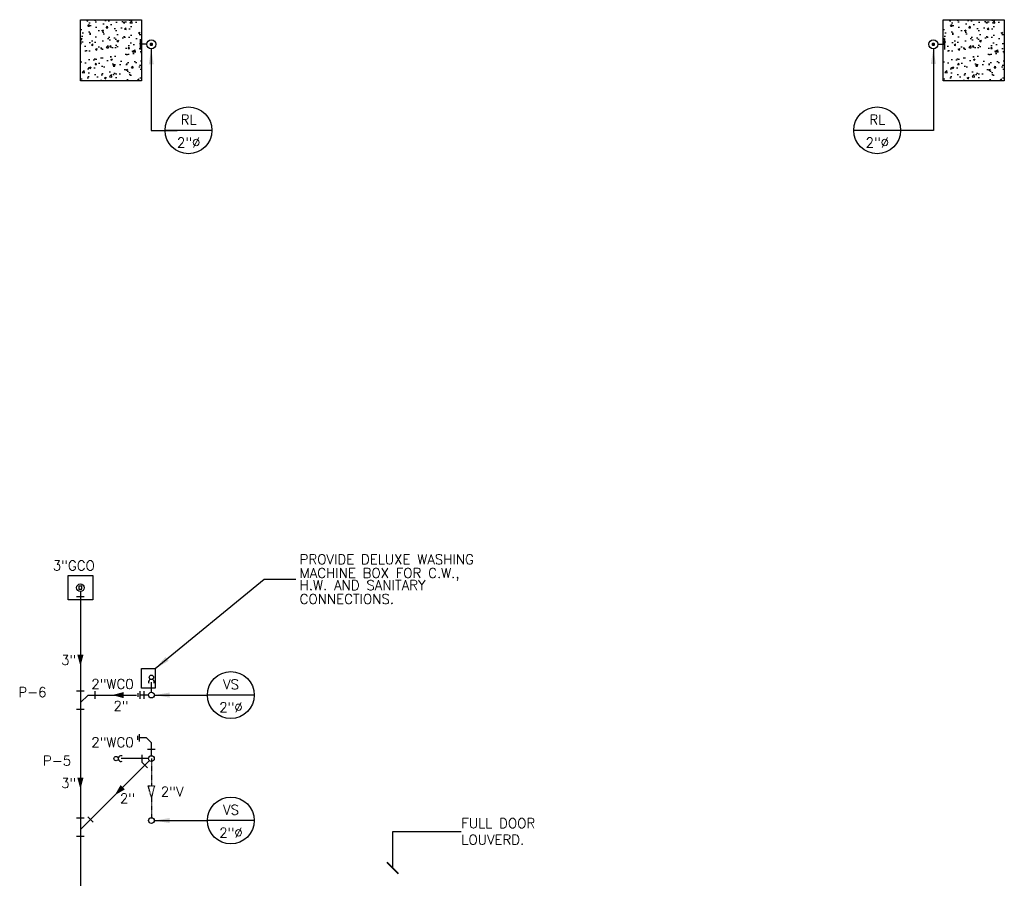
# Model space of a CAD drawing. Header units: inches. Extents: x -3803 to 26533, y -3756 to 2988.
# Tile 6 of 9: x 23313 to 23699, y 2651 to 2988. Entities that reach past the tile are written whole.
import ezdxf
from ezdxf.enums import TextEntityAlignment as Align

# ---------------------------------------------------------------- set-up
doc = ezdxf.new("R2010")
doc.units = ezdxf.units.IN
doc.header["$LTSCALE"] = 0.48
doc.header["$MEASUREMENT"] = 0
doc.linetypes.add('HIDDEN2', pattern=[0.1875, 0.125, -0.0625])
doc.layers.get('0').update_dxf_attribs({"linetype": 'CONTINUOUS'})
for name, color, linetype in [('ARNOTE', 4, 'CONTINUOUS'), ('LA-MARCA', 7, 'CONTINUOUS'), ('M-PL-FT', 3, 'CONTINUOUS'), ('M-PL-SL', 6, 'CONTINUOUS'), ('M-PL-TXT', 3, 'CONTINUOUS'), ('M-PL-VL', 2, 'HIDDEN2')]:
    doc.layers.add(name, color=color, linetype=linetype)
doc.styles.add('100', font='SIMPLEX')
doc.styles.add('80', font='simplex.shx', dxfattribs={"height": 7.68})
doc.styles.add('PLAIN', font='arial.ttf', dxfattribs={"width": 0.85})
doc.styles.add('SIMPLEX', font='SIMPLEX')
doc.styles.add('Style 1-4 inch', font='arial.ttf', dxfattribs={"height": 3.75})
doc.dimstyles.new('Dim ARCH 1-4 INCH', dxfattribs={"dimscale": 40, "dimtxt": 3.75, "dimasz": 0.09375, "dimexe": 0.09375, "dimexo": 0.03125, "dimgap": 0.023438, "dimtad": 1, "dimdec": 0, "dimzin": 3, "dimdsep": 46, "dimlunit": 4, "dimtxsty": 'Style 1-4 inch', "dimblk": 'ARCHTICK', "dimcen": 0.0625, "dimdle": 0.09375, "dimclrd": 225, "dimclre": 225, "dimclrt": 256, "dimadec": 0, "dimazin": 0, "dimtfac": 1, "dimtdec": 0, "dimtofl": 0, "dimtmove": 1, "dimatfit": 3, "dimfxl": 1, "dimtolj": 1, "dimtzin": 0, "dimlwd": -1, "dimlwe": -1, "dimarcsym": 1})
doc.dimstyles.new('Ma24', dxfattribs={"dimscale": 48, "dimtxt": 0.09375, "dimasz": 0.09375, "dimexe": 0.0625, "dimexo": 0.0625, "dimgap": 0.046875, "dimtad": 1, "dimdec": 0, "dimzin": 3, "dimdsep": 46, "dimlunit": 4, "dimtxsty": 'PLAIN', "dimblk": 'ARCHTICK', "dimcen": 0.0625, "dimdle": 0.0625, "dimclrd": 4, "dimclre": 4, "dimclrt": 2, "dimaunit": 1, "dimadec": 0, "dimazin": 0, "dimtfac": 1, "dimtdec": 0, "dimtix": 1, "dimtmove": 2, "dimatfit": 3, "dimldrblk": 'ARCHTICK', "dimfxl": 1, "dimfrac": 2, "dimtolj": 1, "dimtzin": 0, "dimarcsym": 0})

# ---------------------------------------------------------------- blocks, each defined once
blk = doc.blocks.new('_ArchTick')
at = {"color": 0, "linetype": 'ByBlock', "const_width": 0.15}
blk.add_lwpolyline([(-0.5, -0.5), (0.5, 0.5)], dxfattribs=at)
blk = doc.blocks.new('VS')
at = {"layer": 'LA-MARCA', "color": 3}
blk.add_line((0.1914, 0), (-0.1914, 0), dxfattribs=at)
at = {"layer": 'LA-MARCA', "color": 2}
blk.add_circle((0, 0), 0.1914, dxfattribs=at)
at = {"layer": 'LA-MARCA', "color": 4, "style": 'SIMPLEX'}
for p in [(0.0017, 0.0814), (0.0017, -0.0768)]:
    blk.add_attdef('REFERENCE', text='', height=0.08, dxfattribs=at).set_placement(p, align=Align.MIDDLE)

msp = doc.modelspace()

# ---------------------------------------------------------------- hatches: boundary and pattern name
at = {"layer": 'M-PL-FT'}
h = msp.add_hatch(dxfattribs=at)
h.set_pattern_fill('AR-CONC', color=9)
h.set_pattern_definition([(50, (7875.533, 21018.8087), (7.1726018, -0.6275213), [0.75, -8.25]), (355, (7875.533, 21018.809), (-1.3875133, 7.5219213), [0.6, -6.6]), (100.451444, (7876.131, 21018.7564), (5.7850885, 6.8944), [0.637402, -7.0114211]), (46.1842, (7875.533, 21020.809), (10.6724133, -1.6551928), [1.125, -12.375]), (96.635635, (7876.423, 21020.671), (9.3466195, 9.741186), [0.9561034, -10.5171376]), (351.184164, (7875.533, 21020.809), (9.3466195, 9.741186), [0.9, -9.9]), (21, (7876.533, 21020.3087), (5.9690705, -4.0261889), [0.75, -8.25]), (326, (7876.533, 21020.309), (2.4331533, 7.2515005), [0.6, -6.6]), (71.451445, (7877.0306, 21019.973), (8.4022238, 3.2253115), [0.637402, -7.0114211]), (37.5, (7875.5332, 21018.8087), (0.12159855, 3.32893854), [0, -6.52, 0, -6.7, 0, -6.625]), (7.5, (7875.5332, 21018.8087), (2.6306954, 3.9441171), [0, -3.82, 0, -6.37, 0, -2.525]), (327.5, (7873.3032, 21018.8087), (5.33822436, -0.22554872), [0, -2.5, 0, -7.8, 0, -10.35]), (317.5, (7872.303, 21018.8087), (5.8318617, 1.0010498), [0, -3.25, 0, -5.18, 0, -7.35])])
h.paths.add_polyline_path([(23336.93, 2987.59), (23360.93, 2987.59), (23360.93, 2963.59), (23336.93, 2963.59)])
h = msp.add_hatch(dxfattribs=at)
h.set_pattern_fill('AR-CONC', color=9)
h.set_pattern_definition([(50, (8213.658, 21018.8087), (7.1726018, -0.6275213), [0.75, -8.25]), (355, (8213.658, 21018.809), (-1.3875133, 7.5219213), [0.6, -6.6]), (100.451444, (8214.256, 21018.7564), (5.7850885, 6.8944), [0.637402, -7.0114211]), (46.1842, (8213.658, 21020.809), (10.6724133, -1.6551928), [1.125, -12.375]), (96.635635, (8214.548, 21020.671), (9.3466195, 9.741186), [0.9561034, -10.5171376]), (351.184164, (8213.658, 21020.809), (9.3466195, 9.741186), [0.9, -9.9]), (21, (8214.658, 21020.3087), (5.9690705, -4.0261889), [0.75, -8.25]), (326, (8214.658, 21020.309), (2.4331533, 7.2515005), [0.6, -6.6]), (71.451445, (8215.1556, 21019.973), (8.4022238, 3.2253115), [0.637402, -7.0114211]), (37.5, (8213.6582, 21018.8087), (0.12159855, 3.32893854), [0, -6.52, 0, -6.7, 0, -6.625]), (7.5, (8213.6582, 21018.8087), (2.6306954, 3.9441171), [0, -3.82, 0, -6.37, 0, -2.525]), (327.5, (8211.4282, 21018.8087), (5.33822436, -0.22554872), [0, -2.5, 0, -7.8, 0, -10.35]), (317.5, (8210.428, 21018.8087), (5.8318617, 1.0010498), [0, -3.25, 0, -5.18, 0, -7.35])])
h.paths.add_polyline_path([(23675.05, 2987.59), (23699.05, 2987.59), (23699.05, 2963.59), (23675.05, 2963.59)])

# ---------------------------------------------------------------- linework, layer by layer
for p, q in [((23360.39, 2979.96), (23360.39, 2975.89)), ((23675.59, 2979.96), (23675.59, 2975.89)), ((23335.43, 2761.48), (23338.43, 2761.48)), ((23335.43, 2724.49), (23338.43, 2724.49)), ((23342.54, 2724.26), (23342.54, 2721.26)), ((23359.61, 2722.04), (23359.61, 2723.54)), ((23360.28, 2721.26), (23360.28, 2724.26)), ((23360.28, 2721.26), (23360.28, 2724.26)), ((23361.95, 2721.26), (23361.95, 2724.26)), ((23361.95, 2721.26), (23361.95, 2724.26)), ((23335.43, 2717.23), (23338.43, 2717.23)), ((23359.45, 2705.28), (23359.45, 2706.78)), ((23360.12, 2704.5), (23360.12, 2707.5)), ((23360.12, 2704.5), (23360.12, 2707.5)), ((23366.24, 2701.49), (23363.24, 2701.49)), ((23366.24, 2701.49), (23363.24, 2701.49)), ((23361, 2699.36), (23361, 2696.36)), ((23363.23, 2694.23), (23361.11, 2696.35)), ((23335.43, 2674.68), (23338.43, 2674.68)), ((23335.43, 2674.68), (23338.43, 2674.68)), ((23341.97, 2672.97), (23339.85, 2675.09)), ((23335.43, 2667.43), (23338.43, 2667.43)), ((23335.43, 2667.43), (23338.43, 2667.43))]:
    msp.add_line(p, q, dxfattribs=at)
at = {"layer": 'M-PL-FT', "color": 9}
for points in [[(23336.93, 2987.59), (23360.93, 2987.59), (23360.93, 2963.59), (23336.93, 2963.59)], [(23675.05, 2987.59), (23699.05, 2987.59), (23699.05, 2963.59), (23675.05, 2963.59)]]:
    msp.add_lwpolyline(points, close=True, dxfattribs=at)
at = {"layer": 'M-PL-FT'}
for points in [[(23341.73, 2760.06), (23332.13, 2760.06), (23332.13, 2769.66), (23341.73, 2769.66)], [(23360.93, 2733.13), (23366.24, 2733.13), (23366.24, 2725.51), (23360.93, 2725.51)]]:
    msp.add_lwpolyline(points, close=True, dxfattribs=at)
at = {"layer": 'M-PL-FT', "color": 1}
msp.add_lwpolyline([(23337.51, 2765.44), (23336.34, 2765.44), (23336.34, 2764.27), (23337.51, 2764.27)], close=True, dxfattribs=at)
at = {"layer": 'M-PL-FT'}
for centre, radius in [((23336.93, 2764.86), 1.5), ((23364.74, 2729.77), 0.844), ((23364.74, 2729.77), 0.844), ((23350.93, 2697.86), 0.844), ((23350.93, 2697.86), 0.844)]:
    msp.add_circle(centre, radius, dxfattribs=at)
at = {"layer": 'M-PL-FT', "linetype": 'Continuous'}
for centre in [(23364.74, 2722.76), (23364.74, 2697.86), (23364.74, 2673.57)]:
    msp.add_circle(centre, 1.12, dxfattribs=at)
at = {"layer": 'M-PL-FT'}
for centre, start, end in [((23364.74, 2727.8), 337.8741, 202.1259), ((23352.89, 2697.86), 67.8741, 292.1259)]:
    msp.add_arc(centre, 1.12, start, end, dxfattribs=at)
at = {"layer": 'M-PL-SL', "color": 4}
for p, q in [((23362.94, 2977.93), (23360.39, 2977.93)), ((23673.03, 2977.93), (23675.59, 2977.93))]:
    msp.add_line(p, q, dxfattribs=at)
at = {"layer": 'M-PL-SL'}
for p, q in [((23336.93, 2763.36), (23336.93, 2487.11)), ((23364.74, 2723.88), (23364.74, 2727.8)), ((23339.93, 2722.76), (23336.93, 2719.84)), ((23339.93, 2722.76), (23358.89, 2722.76)), ((23363.61, 2722.76), (23360.28, 2722.76)), ((23362.79, 2706), (23360.12, 2706)), ((23362.79, 2706), (23364.74, 2704.1)), ((23364.74, 2698.98), (23364.74, 2704.1)), ((23363.61, 2697.86), (23352.89, 2697.86)), ((23336.93, 2670.04), (23363.94, 2697.06))]:
    msp.add_line(p, q, dxfattribs=at)
at = {"layer": 'M-PL-SL', "color": 4}
for points in [[(23364.39, 2977.93, 0.703, 0.703, 1), (23365.09, 2977.93, 0.703, 0.703, 1)], [(23671.59, 2977.93, 0.703, 0.703, -1), (23670.89, 2977.93, 0.703, 0.703, -1)]]:
    msp.add_lwpolyline(points, format="xyseb", close=True, dxfattribs=at)
for centre in [(23364.74, 2977.93), (23671.24, 2977.93)]:
    msp.add_circle(centre, 1.8, dxfattribs=at)
at = {"layer": 'M-PL-SL'}
for points in [[(23336.93, 2734.09), (23335.72, 2738.59), (23338.13, 2738.59)], [(23349.41, 2722.76), (23353.91, 2723.96), (23353.91, 2721.55)], [(23336.93, 2685.86), (23335.72, 2690.36), (23338.13, 2690.36)], [(23350.35, 2683.47), (23352.68, 2687.51), (23354.39, 2685.8)]]:
    msp.add_solid(points, dxfattribs=at)
at = {"layer": 'M-PL-VL'}
for p, q in [((23364.74, 2697.86), (23364.74, 2687.14)), ((23364.74, 2682.64), (23364.74, 2674.69))]:
    msp.add_line(p, q, dxfattribs=at)
msp.add_lwpolyline([(23364.74, 2682.64), (23363.53, 2687.14), (23365.94, 2687.14), (23364.74, 2682.64)], dxfattribs=at)

# ---------------------------------------------------------------- block references
at = {"layer": 'ARNOTE'}
ref = msp.add_blockref('VS', (23379.28, 2944.19), dxfattribs=dict(at, xscale=48, yscale=48, zscale=48))
ref.add_attrib('REFERENCE', 'RL', dxfattribs={"layer": 'LA-MARCA', "color": 4, "height": 3.84, "style": 'SIMPLEX'}).set_placement((23379.36, 2948.41), align=Align.MIDDLE)
ref.add_attrib('REFERENCE', '2"%%C', dxfattribs={"layer": 'LA-MARCA', "color": 4, "height": 3.84, "style": 'SIMPLEX'}).set_placement((23379.36, 2939.41), align=Align.MIDDLE)
ref = msp.add_blockref('VS', (23649.21, 2944.19), dxfattribs=dict(at, xscale=48, yscale=48, zscale=48))
ref.add_attrib('REFERENCE', 'RL', dxfattribs={"layer": 'LA-MARCA', "color": 4, "height": 3.84, "style": 'SIMPLEX'}).set_placement((23649.29, 2948.41), align=Align.MIDDLE)
ref.add_attrib('REFERENCE', '2"%%C', dxfattribs={"layer": 'LA-MARCA', "color": 4, "height": 3.84, "style": 'SIMPLEX'}).set_placement((23649.29, 2939.41), align=Align.MIDDLE)
ref = msp.add_blockref('VS', (23395.87, 2722.76), dxfattribs=dict(at, xscale=48, yscale=48, zscale=48))
ref.add_attrib('REFERENCE', 'VS', dxfattribs={"layer": 'LA-MARCA', "color": 4, "height": 3.84, "style": 'SIMPLEX'}).set_placement((23395.95, 2726.98), align=Align.MIDDLE)
ref.add_attrib('REFERENCE', '2"%%C', dxfattribs={"layer": 'LA-MARCA', "color": 4, "height": 3.84, "style": 'SIMPLEX'}).set_placement((23395.95, 2717.98), align=Align.MIDDLE)
ref = msp.add_blockref('VS', (23395.87, 2673.57), dxfattribs=dict(at, xscale=48, yscale=48, zscale=48))
ref.add_attrib('REFERENCE', 'VS', dxfattribs={"layer": 'LA-MARCA', "color": 4, "height": 3.84, "style": 'SIMPLEX'}).set_placement((23395.95, 2677.78), align=Align.MIDDLE)
ref.add_attrib('REFERENCE', '2"%%C', dxfattribs={"layer": 'LA-MARCA', "color": 4, "height": 3.84, "style": 'SIMPLEX'}).set_placement((23395.95, 2668.79), align=Align.MIDDLE)

# ---------------------------------------------------------------- texts
at = {"layer": 'M-PL-TXT'}
for s, style, p in [('3"GCO', '80', (23326.12, 2771.64)), ('PROVIDE DELUXE WASHING', '80', (23422.84, 2774.04)), ('MACHINE BOX FOR C.W.,', '80', (23422.84, 2768.68)), ('H.W. AND SANITARY ', '80', (23422.84, 2763.93)), ('CONNECTIONS.', '80', (23422.84, 2758.51)), ('3"', '80', (23329.39, 2734.62)), ('2"WC0', '80', (23341.19, 2725.16)), ('P-6', '80', (23312.6, 2721.98)), ('2"', '80', (23349.87, 2716.58)), ('2"WC0', '80', (23341.19, 2702.35)), ('P-5', '80', (23322.25, 2695.12)), ('3"', '80', (23329.39, 2686.38)), ('2"V', '80', (23368.44, 2682.98)), ('2"', '80', (23352.41, 2680.33)), ('FULL DOOR', '100', (23486.22, 2670.62)), ('LOUVERD.', '100', (23486.22, 2664.16))]:
    msp.add_text(s, height=3.84, dxfattribs=dict(at, style=style)).set_placement(p)

# ---------------------------------------------------------------- leaders
for points, dimstyle, override in [([(23364.69, 2976.02), (23364.69, 2944.19), (23374.89, 2944.19)], 'Dim ARCH 1-4 INCH', {"dimscale": 1, "dimasz": 6, "dimtad": 0, "dimclrd": 256}), ([(23671.24, 2976.19), (23671.24, 2944.19), (23653.34, 2944.19)], 'Dim ARCH 1-4 INCH', {"dimscale": 1, "dimasz": 6, "dimtad": 0, "dimclrd": 256}), ([(23366.24, 2733.13), (23408.98, 2768.17), (23421.34, 2768.17)], 'Dim ARCH 1-4 INCH', {"dimscale": 1, "dimasz": 6, "dimtad": 0, "dimclrd": 256}), ([(23365.86, 2722.76), (23386.68, 2722.76)], 'Dim ARCH 1-4 INCH', {"dimscale": 1, "dimasz": 6, "dimtad": 0, "dimclrd": 256}), ([(23365.86, 2673.57), (23386.68, 2673.57)], 'Dim ARCH 1-4 INCH', {"dimscale": 1, "dimasz": 6, "dimtad": 0, "dimclrd": 256}), ([(23459.35, 2654.95), (23459.35, 2669.23), (23486.22, 2669.23)], 'Ma24', {"dimtad": 0, "dimclrd": 256, "dimfxl": 3})]:
    msp.add_leader(points, dimstyle=dimstyle, override=override, dxfattribs=at)

doc.saveas('drawing.dxf')
